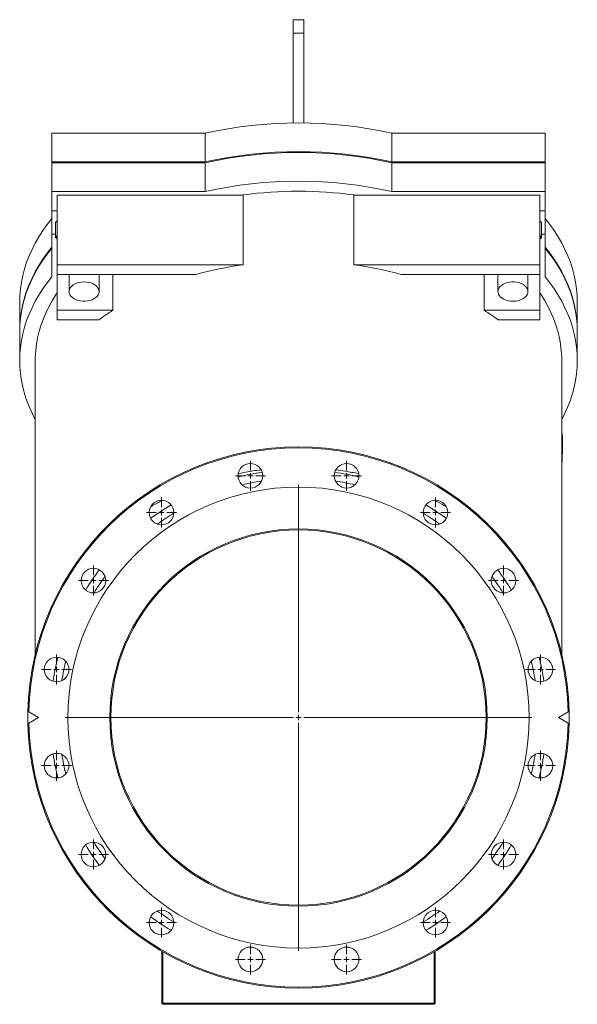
# Model space of a CAD drawing. Header units: millimetres. Extents: x 1879 to 3785, y 1424 to 3346.
# Tile 8 of 8: x 3265 to 3785, y 2428 to 3346. Entities that reach past the tile are written whole.
import ezdxf

# ---------------------------------------------------------------- set-up
doc = ezdxf.new("R2010")
doc.units = ezdxf.units.MM

# ---------------------------------------------------------------- blocks, each defined once
blk = doc.blocks.new('SW_CENTERMARKSYMBOL_1')
at = {"color": 0, "linetype": 'Continuous', "lineweight": 0}
for p, q in [((0, 5), (0, 217.5)), ((-5, 0), (-217.5, 0)), ((0, 0), (-2.5, 0)), ((0, 0), (0, 2.5)), ((0, 0), (0, -2.5)), ((0, 0), (2.5, 0)), ((5, 0), (217.5, 0)), ((0, -5), (0, -217.5))]:
    blk.add_line(p, q, dxfattribs=at)
blk = doc.blocks.new('SW_CENTERMARKSYMBOL_2')
at = {"color": 0, "linetype": 'Continuous', "lineweight": 0}
for p, q in [((0, 5), (0, 14)), ((-5, 0), (-14, 0)), ((0, 0), (-2.5, 0)), ((0, 0), (0, 2.5)), ((0, 0), (0, -2.5)), ((0, 0), (2.5, 0)), ((5, 0), (14, 0)), ((0, -5), (0, -14))]:
    blk.add_line(p, q, dxfattribs=at)
blk = doc.blocks.new('SW_CENTERMARKSYMBOL_3')
at = {"color": 0, "linetype": 'Continuous', "lineweight": 0}
for p, q in [((0, 5), (0, 14)), ((-5, 0), (-14, 0)), ((0, 0), (-2.5, 0)), ((0, 0), (0, 2.5)), ((0, 0), (0, -2.5)), ((0, 0), (2.5, 0)), ((5, 0), (14, 0)), ((0, -5), (0, -14))]:
    blk.add_line(p, q, dxfattribs=at)
blk = doc.blocks.new('SW_CENTERMARKSYMBOL_4')
at = {"color": 0, "linetype": 'Continuous', "lineweight": 0}
for p, q in [((0, 5), (0, 14)), ((-5, 0), (-14, 0)), ((0, 0), (-2.5, 0)), ((0, 0), (0, 2.5)), ((0, 0), (0, -2.5)), ((0, 0), (2.5, 0)), ((5, 0), (14, 0)), ((0, -5), (0, -14))]:
    blk.add_line(p, q, dxfattribs=at)
blk = doc.blocks.new('SW_CENTERMARKSYMBOL_5')
at = {"color": 0, "linetype": 'Continuous', "lineweight": 0}
for p, q in [((0, 5), (0, 14)), ((-5, 0), (-14, 0)), ((0, 0), (-2.5, 0)), ((0, 0), (0, 2.5)), ((0, 0), (0, -2.5)), ((0, 0), (2.5, 0)), ((5, 0), (14, 0)), ((0, -5), (0, -14))]:
    blk.add_line(p, q, dxfattribs=at)
blk = doc.blocks.new('SW_CENTERMARKSYMBOL_6')
at = {"color": 0, "linetype": 'Continuous', "lineweight": 0}
for p, q in [((0, 5), (0, 14)), ((-5, 0), (-14, 0)), ((0, 0), (-2.5, 0)), ((0, 0), (0, 2.5)), ((0, 0), (0, -2.5)), ((0, 0), (2.5, 0)), ((5, 0), (14, 0)), ((0, -5), (0, -14))]:
    blk.add_line(p, q, dxfattribs=at)
blk = doc.blocks.new('SW_CENTERMARKSYMBOL_7')
at = {"color": 0, "linetype": 'Continuous', "lineweight": 0}
for p, q in [((0, 5), (0, 14)), ((-5, 0), (-14, 0)), ((0, 0), (-2.5, 0)), ((0, 0), (0, 2.5)), ((0, 0), (0, -2.5)), ((0, 0), (2.5, 0)), ((5, 0), (14, 0)), ((0, -5), (0, -14))]:
    blk.add_line(p, q, dxfattribs=at)
blk = doc.blocks.new('SW_CENTERMARKSYMBOL_8')
at = {"color": 0, "linetype": 'Continuous', "lineweight": 0}
for p, q in [((0, 5), (0, 14)), ((-5, 0), (-14, 0)), ((0, 0), (-2.5, 0)), ((0, 0), (0, 2.5)), ((0, 0), (0, -2.5)), ((0, 0), (2.5, 0)), ((5, 0), (14, 0)), ((0, -5), (0, -14))]:
    blk.add_line(p, q, dxfattribs=at)
blk = doc.blocks.new('SW_CENTERMARKSYMBOL_9')
at = {"color": 0, "linetype": 'Continuous', "lineweight": 0}
for p, q in [((0, 5), (0, 14)), ((-5, 0), (-14, 0)), ((0, 0), (-2.5, 0)), ((0, 0), (0, 2.5)), ((0, 0), (0, -2.5)), ((0, 0), (2.5, 0)), ((5, 0), (14, 0)), ((0, -5), (0, -14))]:
    blk.add_line(p, q, dxfattribs=at)
blk = doc.blocks.new('SW_CENTERMARKSYMBOL_10')
at = {"color": 0, "linetype": 'Continuous', "lineweight": 0}
for p, q in [((0, 5), (0, 14)), ((-5, 0), (-14, 0)), ((0, 0), (-2.5, 0)), ((0, 0), (0, 2.5)), ((0, 0), (0, -2.5)), ((0, 0), (2.5, 0)), ((5, 0), (14, 0)), ((0, -5), (0, -14))]:
    blk.add_line(p, q, dxfattribs=at)
blk = doc.blocks.new('SW_CENTERMARKSYMBOL_11')
at = {"color": 0, "linetype": 'Continuous', "lineweight": 0}
for p, q in [((0, 5), (0, 14)), ((-5, 0), (-14, 0)), ((0, 0), (-2.5, 0)), ((0, 0), (0, 2.5)), ((0, 0), (0, -2.5)), ((0, 0), (2.5, 0)), ((5, 0), (14, 0)), ((0, -5), (0, -14))]:
    blk.add_line(p, q, dxfattribs=at)
blk = doc.blocks.new('SW_CENTERMARKSYMBOL_12')
at = {"color": 0, "linetype": 'Continuous', "lineweight": 0}
for p, q in [((0, 5), (0, 14)), ((-5, 0), (-14, 0)), ((0, 0), (-2.5, 0)), ((0, 0), (0, 2.5)), ((0, 0), (0, -2.5)), ((0, 0), (2.5, 0)), ((5, 0), (14, 0)), ((0, -5), (0, -14))]:
    blk.add_line(p, q, dxfattribs=at)
blk = doc.blocks.new('SW_CENTERMARKSYMBOL_13')
at = {"color": 0, "linetype": 'Continuous', "lineweight": 0}
for p, q in [((0, 5), (0, 14)), ((-5, 0), (-14, 0)), ((0, 0), (-2.5, 0)), ((0, 0), (0, 2.5)), ((0, 0), (0, -2.5)), ((0, 0), (2.5, 0)), ((5, 0), (14, 0)), ((0, -5), (0, -14))]:
    blk.add_line(p, q, dxfattribs=at)
blk = doc.blocks.new('SW_CENTERMARKSYMBOL_14')
at = {"color": 0, "linetype": 'Continuous', "lineweight": 0}
for p, q in [((0, 5), (0, 14)), ((-5, 0), (-14, 0)), ((0, 0), (-2.5, 0)), ((0, 0), (0, 2.5)), ((0, 0), (0, -2.5)), ((0, 0), (2.5, 0)), ((5, 0), (14, 0)), ((0, -5), (0, -14))]:
    blk.add_line(p, q, dxfattribs=at)
blk = doc.blocks.new('SW_CENTERMARKSYMBOL_15')
at = {"color": 0, "linetype": 'Continuous', "lineweight": 0}
for p, q in [((0, 5), (0, 14)), ((-5, 0), (-14, 0)), ((0, 0), (-2.5, 0)), ((0, 0), (0, 2.5)), ((0, 0), (0, -2.5)), ((0, 0), (2.5, 0)), ((5, 0), (14, 0)), ((0, -5), (0, -14))]:
    blk.add_line(p, q, dxfattribs=at)
blk = doc.blocks.new('SW_CENTERMARKSYMBOL_16')
at = {"color": 0, "linetype": 'Continuous', "lineweight": 0}
for p, q in [((0, 5), (0, 14)), ((-5, 0), (-14, 0)), ((0, 0), (-2.5, 0)), ((0, 0), (0, 2.5)), ((0, 0), (0, -2.5)), ((0, 0), (2.5, 0)), ((5, 0), (14, 0)), ((0, -5), (0, -14))]:
    blk.add_line(p, q, dxfattribs=at)
blk = doc.blocks.new('SW_CENTERMARKSYMBOL_17')
at = {"color": 0, "linetype": 'Continuous', "lineweight": 0}
for p, q in [((0, 5), (0, 14)), ((-5, 0), (-14, 0)), ((0, 0), (-2.5, 0)), ((0, 0), (0, 2.5)), ((0, 0), (0, -2.5)), ((0, 0), (2.5, 0)), ((5, 0), (14, 0)), ((0, -5), (0, -14))]:
    blk.add_line(p, q, dxfattribs=at)

msp = doc.modelspace()

# ---------------------------------------------------------------- linework, layer by layer
at = {"color": 7, "linetype": 'Continuous', "lineweight": 15}
for p, q in [((3519.71, 3346.29), (3519.71, 3333.79)), ((3529.71, 3346.29), (3529.71, 3333.79)), ((3529.71, 3333.79), (3519.71, 3333.79)), ((3519.71, 3333.79), (3519.71, 3249.97)), ((3529.71, 3333.79), (3529.71, 3249.97)), ((3294.71, 3213.54), (3294.71, 3240.35)), ((3294.71, 3240.35), (3437.68, 3240.35)), ((3437.68, 3240.35), (3437.68, 3213.54)), ((3611.75, 3213.54), (3611.75, 3240.35)), ((3611.75, 3240.35), (3754.71, 3240.35)), ((3754.71, 3213.54), (3754.71, 3240.35)), ((3294.71, 3213.54), (3294.71, 3212.78)), ((3437.68, 3213.54), (3294.71, 3213.54)), ((3294.71, 3212.78), (3437.68, 3212.78)), ((3294.71, 3185.97), (3294.71, 3212.78)), ((3437.68, 3185.97), (3437.68, 3212.78)), ((3754.71, 3213.54), (3611.75, 3213.54)), ((3611.75, 3185.97), (3611.75, 3212.78)), ((3611.75, 3212.78), (3754.71, 3212.78)), ((3754.71, 3212.78), (3754.71, 3213.54)), ((3754.71, 3185.97), (3754.71, 3212.78)), ((3294.71, 3167.97), (3294.71, 3185.97)), ((3294.71, 3185.97), (3437.68, 3185.97)), ((3299.71, 3182.75), (3299.71, 3117.64)), ((3473.04, 3182.75), (3299.71, 3182.75)), ((3473.04, 3182.75), (3473.04, 3117.64)), ((3576.39, 3182.75), (3576.39, 3117.64)), ((3576.39, 3182.75), (3749.71, 3182.75)), ((3611.75, 3185.97), (3754.71, 3185.97)), ((3749.71, 3182.75), (3749.71, 3117.64)), ((3754.71, 3185.97), (3754.71, 3167.97)), ((3299.71, 3167.97), (3294.71, 3167.97)), ((3294.71, 3146.11), (3294.71, 3167.97)), ((3754.71, 3167.97), (3749.71, 3167.97)), ((3754.71, 3146.11), (3754.71, 3167.97)), ((3299.71, 3158.77), (3298.15, 3157.04)), ((3298.15, 3143.25), (3298.15, 3157.04)), ((3751.27, 3157.04), (3749.71, 3158.77)), ((3751.27, 3143.25), (3751.27, 3157.04)), ((3294.71, 3106.42), (3294.71, 3146.11)), ((3294.71, 3146.11), (3298.15, 3146.11)), ((3299.71, 3144.99), (3298.15, 3143.25)), ((3298.15, 3143.25), (3299.71, 3141.52)), ((3751.27, 3143.25), (3749.71, 3144.99)), ((3749.71, 3141.52), (3751.27, 3143.25)), ((3751.27, 3146.11), (3754.71, 3146.11)), ((3754.71, 3146.11), (3754.71, 3106.42)), ((3299.71, 3117.64), (3299.71, 3108.64)), ((3473.04, 3117.64), (3299.71, 3117.64)), ((3576.39, 3117.64), (3749.71, 3117.64)), ((3749.71, 3117.64), (3749.71, 3108.64)), ((3428.83, 3108.64), (3299.71, 3108.64)), ((3299.71, 3108.64), (3299.71, 3075.21)), ((3351.52, 3108.64), (3351.52, 3075.21)), ((3620.6, 3108.64), (3749.71, 3108.64)), ((3697.9, 3108.64), (3697.9, 3075.21)), ((3749.71, 3108.64), (3749.71, 3075.21)), ((3299.71, 3075.21), (3299.71, 3066.21)), ((3351.52, 3075.21), (3299.71, 3075.21)), ((3697.9, 3075.21), (3749.71, 3075.21)), ((3749.71, 3075.21), (3749.71, 3066.21)), ((3338.51, 3066.21), (3299.71, 3066.21)), ((3710.91, 3066.21), (3749.71, 3066.21)), ((3777.21, 2695.25), (3777.15, 2701.03)), ((3273.27, 2700.46), (3282.28, 2695.25)), ((3282.28, 2695.25), (3273.27, 2690.05)), ((3767.15, 2695.25), (3776.16, 2700.46)), ((3776.16, 2690.05), (3767.15, 2695.25)), ((3777.15, 2689.49), (3777.21, 2695.25)), ((3397.21, 2428.75), (3397.21, 2477.31)), ((3398.21, 2476.73), (3398.21, 2428.75)), ((3651.21, 2428.75), (3651.21, 2476.73)), ((3652.21, 2477.31), (3652.21, 2428.75)), ((3398.21, 2427.75), (3397.21, 2428.75)), ((3398.21, 2428.75), (3397.21, 2428.75)), ((3398.21, 2428.75), (3651.21, 2428.75)), ((3398.21, 2427.75), (3398.21, 2428.75)), ((3651.21, 2427.75), (3398.21, 2427.75)), ((3651.21, 2428.75), (3651.21, 2427.75)), ((3652.21, 2428.75), (3651.21, 2428.75)), ((3652.21, 2428.75), (3651.21, 2427.75))]:
    msp.add_line(p, q, dxfattribs=at)
at = {"color": 7, "linetype": 'Continuous', "lineweight": 15, "flags": 128}
for points in [[(3294.71, 3160.81), (3290.35, 3155.24), (3286.31, 3149.56), (3282.61, 3143.8), (3279.24, 3137.95), (3276.21, 3132.03), (3273.53, 3126.03), (3271.2, 3119.98), (3269.22, 3113.87), (3267.6, 3107.73), (3266.34, 3101.54), (3265.44, 3095.33), (3264.89, 3089.11), (3264.71, 3082.87)], [(3784.71, 3082.87), (3784.53, 3089.11), (3783.99, 3095.33), (3783.08, 3101.54), (3781.82, 3107.73), (3780.2, 3113.87), (3778.22, 3119.98), (3775.89, 3126.03), (3773.21, 3132.03), (3770.19, 3137.95), (3766.82, 3143.8), (3763.11, 3149.56), (3759.08, 3155.24), (3754.71, 3160.81)], [(3294.71, 3133.99), (3290.35, 3128.42), (3286.31, 3122.75), (3282.61, 3116.99), (3279.24, 3111.14), (3276.21, 3105.22), (3273.53, 3099.22), (3271.2, 3093.17), (3269.22, 3087.06), (3267.6, 3080.91), (3266.34, 3074.73), (3265.44, 3068.52), (3264.89, 3062.29), (3264.71, 3056.06), (3264.71, 3055.68)], [(3294.71, 3133.23), (3290.35, 3127.66), (3286.31, 3121.99), (3282.61, 3116.22), (3279.24, 3110.37), (3276.21, 3104.45), (3273.53, 3098.46), (3271.2, 3092.4), (3269.22, 3086.3), (3267.6, 3080.15), (3266.34, 3073.96), (3265.44, 3067.76), (3264.89, 3061.53), (3264.71, 3055.29)], [(3784.71, 3055.68), (3784.71, 3056.06), (3784.53, 3062.29), (3783.99, 3068.52), (3783.08, 3074.73), (3781.82, 3080.91), (3780.2, 3087.06), (3778.22, 3093.17), (3775.89, 3099.22), (3773.21, 3105.22), (3770.19, 3111.14), (3766.82, 3116.99), (3763.11, 3122.75), (3759.08, 3128.42), (3754.71, 3133.99)], [(3784.71, 3055.29), (3784.53, 3061.53), (3783.99, 3067.76), (3783.08, 3073.96), (3781.82, 3080.15), (3780.2, 3086.3), (3778.22, 3092.4), (3775.89, 3098.46), (3773.21, 3104.45), (3770.19, 3110.37), (3766.82, 3116.22), (3763.11, 3121.99), (3759.08, 3127.66), (3754.71, 3133.23)], [(3294.71, 3106.42), (3290.35, 3100.85), (3286.31, 3095.18), (3282.61, 3089.41), (3279.24, 3083.56), (3276.21, 3077.64), (3273.53, 3071.64), (3271.2, 3065.59), (3269.22, 3059.48), (3267.6, 3053.34), (3266.34, 3047.15), (3265.44, 3040.94), (3264.89, 3034.72), (3264.71, 3028.48), (3264.89, 3022.25), (3265.44, 3016.02), (3266.34, 3009.81), (3267.6, 3003.63), (3269.22, 2997.48), (3271.2, 2991.37), (3273.53, 2985.32), (3276.21, 2979.33), (3279.21, 2973.45)], [(3770.21, 2973.45), (3773.21, 2979.33), (3775.89, 2985.32), (3778.22, 2991.37), (3780.2, 2997.48), (3781.82, 3003.63), (3783.08, 3009.81), (3783.99, 3016.02), (3784.53, 3022.25), (3784.71, 3028.48), (3784.53, 3034.72), (3783.99, 3040.94), (3783.08, 3047.15), (3781.82, 3053.34), (3780.2, 3059.48), (3778.22, 3065.59), (3775.89, 3071.64), (3773.21, 3077.64), (3770.19, 3083.56), (3766.82, 3089.41), (3763.11, 3095.18), (3759.08, 3100.85), (3754.71, 3106.42)], [(3324.71, 3101.69), (3326.96, 3101.57), (3329.15, 3101.23), (3331.22, 3100.66), (3333.12, 3099.89), (3334.81, 3098.93), (3336.23, 3097.8), (3337.36, 3096.55), (3338.16, 3095.2), (3338.61, 3093.78), (3338.7, 3092.33), (3338.43, 3090.89), (3337.8, 3089.5), (3336.84, 3088.19), (3335.56, 3087), (3334, 3085.96), (3332.19, 3085.09), (3330.2, 3084.41), (3328.06, 3083.95), (3325.84, 3083.72), (3323.59, 3083.72), (3321.36, 3083.95), (3319.22, 3084.41), (3317.23, 3085.09), (3315.43, 3085.96), (3313.87, 3087), (3312.59, 3088.19), (3311.62, 3089.5), (3310.99, 3090.89), (3310.72, 3092.33), (3310.81, 3093.78), (3311.26, 3095.2), (3312.06, 3096.55), (3313.19, 3097.8), (3314.62, 3098.93), (3316.3, 3099.89), (3318.21, 3100.66), (3320.28, 3101.23), (3322.47, 3101.57), (3324.71, 3101.69)], [(3724.71, 3083.69), (3722.47, 3083.81), (3720.28, 3084.16), (3718.21, 3084.72), (3716.3, 3085.5), (3714.62, 3086.46), (3713.19, 3087.58), (3712.06, 3088.83), (3711.26, 3090.19), (3710.81, 3091.61), (3710.72, 3093.05), (3710.99, 3094.49), (3711.62, 3095.88), (3712.59, 3097.19), (3713.87, 3098.38), (3715.43, 3099.43), (3717.23, 3100.3), (3719.22, 3100.97), (3721.36, 3101.43), (3723.59, 3101.66), (3725.84, 3101.66), (3728.06, 3101.43), (3730.2, 3100.97), (3732.19, 3100.3), (3734, 3099.43), (3735.56, 3098.38), (3736.84, 3097.19), (3737.8, 3095.88), (3738.43, 3094.49), (3738.7, 3093.05), (3738.61, 3091.61), (3738.16, 3090.19), (3737.36, 3088.83), (3736.23, 3087.58), (3734.81, 3086.46), (3733.12, 3085.5), (3731.22, 3084.72), (3729.15, 3084.16), (3726.96, 3083.81), (3724.71, 3083.69)], [(3299.71, 3091.61), (3298.87, 3090.35), (3295.34, 3084.74), (3292.15, 3079.04), (3289.31, 3073.27), (3286.81, 3067.43), (3284.66, 3061.54), (3282.86, 3055.59), (3281.42, 3049.61), (3280.34, 3043.6), (3279.62, 3037.56), (3279.26, 3031.51), (3279.21, 3028.48)], [(3770.21, 3028.48), (3770.17, 3031.51), (3769.81, 3037.56), (3769.08, 3043.6), (3768, 3049.61), (3766.56, 3055.59), (3764.77, 3061.54), (3762.62, 3067.43), (3760.12, 3073.27), (3757.27, 3079.04), (3754.08, 3084.74), (3750.55, 3090.35), (3749.71, 3091.61)], [(3272.28, 2701.03), (3272.23, 2697.9), (3272.28, 2689.48)]]:
    msp.add_lwpolyline(points, dxfattribs=at)
at = {"color": 7, "linetype": 'Continuous', "lineweight": 15}
for centre, radius in [((3479.84, 2920.83), 11.5), ((3569.58, 2920.83), 11.5), ((3524.71, 2695.25), 215), ((3396.93, 2886.49), 11.5), ((3652.49, 2886.49), 11.5), ((3524.71, 2695.25), 176), ((3524.71, 2695.25), 175), ((3333.47, 2823.03), 11.5), ((3715.95, 2823.03), 11.5), ((3299.13, 2740.12), 11.5), ((3750.29, 2740.12), 11.5), ((3299.13, 2650.38), 11.5), ((3750.29, 2650.38), 11.5), ((3333.47, 2567.47), 11.5), ((3715.95, 2567.47), 11.5), ((3396.93, 2504.01), 11.5), ((3652.49, 2504.01), 11.5), ((3479.84, 2469.67), 11.5), ((3569.58, 2469.67), 11.5)]:
    msp.add_circle(centre, radius, dxfattribs=at)
for centre, radius, start, end in [((3524.71, 2853.77), 396.26, 77.31205, 102.68795), ((3524.71, 2826.96), 396.26, 77.31208, 102.68792), ((3524.71, 2826.2), 396.26, 77.31198, 102.68802), ((3524.71, 2799.38), 396.26, 77.31202, 102.68798), ((3524.71, 2807.39), 378.91, 82.16167, 97.83833), ((3520.83, 2769.72), 351.19, 97.82188, 105.18802), ((3528.59, 2769.72), 351.19, 74.81198, 82.17812), ((3468.13, 2892.72), 216.56, 122.57634, 126.76274), ((3581.3, 2892.72), 216.56, 53.23726, 57.42366), ((3524.71, 2695.25), 252.5, 1.3102, 178.6898), ((3524.71, 2695.25), 251.5, 1.18546, 178.81454), ((3524.71, 2695.25), 231.33, 98.4122, 104.0878), ((3524.71, 2695.25), 231.33, 75.9122, 81.5878), ((3524.71, 2695.25), 223.36, 98.87668, 103.62332), ((3524.71, 2695.25), 223.36, 76.37668, 81.12332), ((3524.71, 2695.25), 231.33, 120.9122, 126.5878), ((3524.71, 2695.25), 231.33, 53.4122, 59.0878), ((3524.71, 2695.25), 223.36, 121.37668, 126.12332), ((3524.71, 2695.25), 223.36, 53.87668, 58.62332), ((3524.71, 2695.25), 231.33, 143.4122, 149.0878), ((3524.71, 2695.25), 231.33, 30.9122, 36.5878), ((3524.71, 2695.25), 223.36, 143.87668, 148.62332), ((3524.71, 2695.25), 223.36, 31.37668, 36.12332), ((3524.71, 2695.25), 231.33, 165.9122, 171.5878), ((3524.71, 2695.25), 223.36, 166.37668, 171.12332), ((3524.71, 2695.25), 223.36, 8.87668, 13.62332), ((3524.71, 2695.25), 231.33, 8.4122, 14.0878), ((3524.71, 2695.25), 252.5, 181.3102, 358.6898), ((3524.71, 2695.25), 251.5, 181.18546, 358.81454), ((3524.71, 2695.25), 231.33, 188.4122, 194.0878), ((3524.71, 2695.25), 223.36, 188.87668, 193.62332), ((3524.71, 2695.25), 223.36, 346.37668, 351.12332), ((3524.71, 2695.25), 231.33, 345.9122, 351.5878), ((3524.71, 2695.25), 231.33, 210.9122, 216.5878), ((3524.71, 2695.25), 223.36, 211.37668, 216.12332), ((3524.71, 2695.25), 223.36, 323.87668, 328.62332), ((3524.71, 2695.25), 231.33, 323.4122, 329.0878), ((3524.71, 2695.25), 231.33, 233.4122, 239.0878), ((3524.71, 2695.25), 223.36, 233.87668, 238.62332), ((3524.71, 2695.25), 223.36, 301.37668, 306.12332), ((3524.71, 2695.25), 231.33, 300.9122, 306.5878)]:
    msp.add_arc(centre, radius, start, end, dxfattribs=at)
for points, degree in [([(3529.71, 3346.29), (3519.71, 3346.29)], 1), ([(3310.71, 3108.64), (3310.71, 3092.69)], 1), ([(3338.71, 3092.69), (3338.71, 3108.64)], 1), ([(3710.71, 3108.64), (3710.71, 3092.69)], 1), ([(3738.71, 3092.69), (3738.71, 3108.64)], 1), ([(3264.71, 3082.87), (3264.71, 3056.06)], 1), ([(3784.71, 3056.06), (3784.71, 3082.87)], 1), ([(3264.71, 3055.29), (3264.71, 3028.48)], 1), ([(3784.71, 3028.48), (3784.71, 3055.29)], 1), ([(3279.21, 3028.48), (3279.21, 2754.3)], 1), ([(3770.21, 2754.3), (3770.21, 3028.48)], 1), ([(3770.29, 2981.59), (3770.31, 2979.24), (3770.34, 2976.88), (3770.36, 2974.52)], 3), ([(3770.36, 2974.52), (3770.21, 2973.6)], 1), ([(3770.3, 2960.63), (3770.21, 2960.64)], 1), ([(3273.27, 2700.46), (3272.28, 2701.03)], 1), ([(3777.15, 2701.03), (3776.16, 2700.46)], 1), ([(3272.28, 2689.48), (3273.27, 2690.05)], 1), ([(3776.16, 2690.05), (3777.15, 2689.48)], 1)]:
    msp.add_open_spline(points, degree=degree, dxfattribs=at)
for points, knots in [([(3770.29, 2960.54), (3770.34, 2960.55), (3770.49, 2960.58), (3770.65, 2959.81), (3770.79, 2958.34), (3770.87, 2956.17), (3770.9, 2953.41), (3770.9, 2950.12), (3770.87, 2946.41), (3770.79, 2942.38), (3770.66, 2938.16), (3770.48, 2934.05), (3770.3, 2931.45), (3770.21, 2930.24)], [0, 0, 0, 0, 0.054339, 0.150326, 0.246251, 0.342126, 0.437968, 0.533798, 0.62964, 0.725514, 0.821438, 0.917424, 1, 1, 1, 1]), ([(3468.68, 2922.75), (3470.37, 2923.11), (3476.63, 2924.46), (3483.69, 2925.61), (3489.09, 2926.18), (3489.79, 2926.25)], [0, 0, 0, 0, 0.242855, 0.901169, 1, 1, 1, 1]), ([(3559.62, 2926.22), (3562.53, 2925.87), (3569.63, 2925), (3576.61, 2923.63), (3580.73, 2922.82)], [0, 0, 0, 0, 0.409829, 1, 1, 1, 1]), ([(3387.01, 2891.96), (3390.09, 2893.77), (3393.56, 2895.82), (3397.23, 2897.61), (3397.65, 2897.81)], [0, 0, 0, 0, 0.885948, 1, 1, 1, 1]), ([(3651.73, 2897.82), (3652.57, 2897.4), (3656.25, 2895.59), (3659.73, 2893.54), (3662.41, 2891.96)], [0, 0, 0, 0, 0.229418, 1, 1, 1, 1])]:
    msp.add_open_spline(points, degree=3, knots=knots, dxfattribs=at)

# ---------------------------------------------------------------- block references
at = {"color": 7, "linetype": 'Continuous', "lineweight": 0}
for name, p in [('SW_CENTERMARKSYMBOL_15', (3479.84, 2920.83)), ('SW_CENTERMARKSYMBOL_14', (3569.58, 2920.83)), ('SW_CENTERMARKSYMBOL_1', (3524.71, 2695.25)), ('SW_CENTERMARKSYMBOL_16', (3396.93, 2886.49)), ('SW_CENTERMARKSYMBOL_13', (3652.49, 2886.49)), ('SW_CENTERMARKSYMBOL_17', (3333.47, 2823.03)), ('SW_CENTERMARKSYMBOL_12', (3715.95, 2823.03)), ('SW_CENTERMARKSYMBOL_2', (3299.13, 2740.12)), ('SW_CENTERMARKSYMBOL_11', (3750.29, 2740.12)), ('SW_CENTERMARKSYMBOL_3', (3299.13, 2650.38)), ('SW_CENTERMARKSYMBOL_10', (3750.29, 2650.38)), ('SW_CENTERMARKSYMBOL_4', (3333.47, 2567.47)), ('SW_CENTERMARKSYMBOL_9', (3715.95, 2567.47)), ('SW_CENTERMARKSYMBOL_5', (3396.93, 2504.01)), ('SW_CENTERMARKSYMBOL_8', (3652.49, 2504.01)), ('SW_CENTERMARKSYMBOL_6', (3479.84, 2469.67)), ('SW_CENTERMARKSYMBOL_7', (3569.58, 2469.67))]:
    msp.add_blockref(name, p, dxfattribs=at)

doc.saveas('drawing.dxf')
